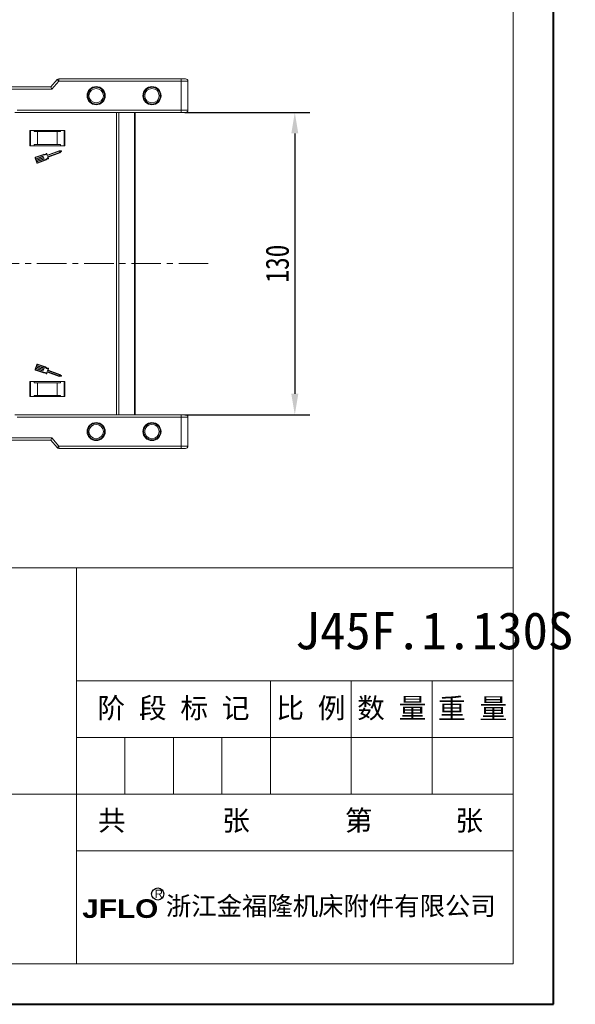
# Model space of a CAD drawing. Header units: millimetres. Extents: x 2854 to 4324, y 357 to 1390.
# Tile 19 of 45: x 4085 to 4324, y 357 to 781. Entities that reach past the tile are written whole.
import ezdxf

# ---------------------------------------------------------------- set-up
doc = ezdxf.new("R2010")
doc.units = ezdxf.units.MM
doc.linetypes.add('CENTER2', pattern=[28.575, 19.05, -3.175, 3.175, -3.175])
doc.linetypes.add('CENTERX2', pattern=[20.32, 12.7, -2.54, 2.54, -2.54])
doc.layers.add('标注', color=1, linetype='Continuous', lineweight=13)
doc.layers.add('标注线', color=7, linetype='Continuous', lineweight=15)
doc.styles.get("Standard").update_dxf_attribs({"font": '仿宋_GB2312.ttf', "width": 0.8})
doc.styles.add('样式 6', font='仿宋_GB2312.ttf')
doc.dimstyles.new('副本 ISO-45.1', dxfattribs={"dimtxt": 10, "dimasz": 9, "dimexe": 6.5, "dimexo": 0.625, "dimgap": 2.5, "dimtad": 1, "dimdsep": 46, "dimtxsty": 'Standard', "dimcen": 2.5, "dimadec": 0, "dimazin": 0, "dimtfac": 1, "dimtmove": 0, "dimatfit": 3, "dimfxl": 0, "dimarcsym": 0})

# ---------------------------------------------------------------- blocks, each defined once
blk = doc.blocks.new('*D2138')
at = {"color": 0, "lineweight": -2}
for p, q in [((4156.39, 740.98), (4210.23, 740.98)), ((4203.73, 731.98), (4203.73, 619.98)), ((4156.39, 610.98), (4210.23, 610.98))]:
    blk.add_line(p, q, dxfattribs=at)
at = {"color": 0, "lineweight": 9}
for points in [[(4202.23, 731.98), (4205.23, 731.98), (4203.73, 740.98)], [(4202.23, 619.98), (4205.23, 619.98), (4203.73, 610.98)]]:
    blk.add_solid(points, dxfattribs=at)
at = {"layer": 'Defpoints', "color": 0, "lineweight": 9}
for p in [(4155.77, 740.98), (4155.77, 610.98), (4203.73, 610.98)]:
    blk.add_point(p, dxfattribs=at)
at = {"color": 0, "lineweight": 9, "insert": (4196.23, 675.98), "char_height": 10, "attachment_point": 5, "rotation": 90}
blk.add_mtext('130', dxfattribs=at)

msp = doc.modelspace()

# ---------------------------------------------------------------- linework, layer by layer
at = {"color": 7, "lineweight": 40}
for p, q in [((4314.999, 357.338), (4314.999, 1390.351)), ((2854.171, 357.338), (4314.999, 357.338))]:
    msp.add_line(p, q, dxfattribs=at)
at = {"color": 7, "lineweight": 13}
for p, q in [((4297.608, 374.728), (4297.608, 1372.961)), ((3518.448, 545.158), (4297.608, 545.158)), ((3671.539, 374.728), (4297.608, 374.728))]:
    msp.add_line(p, q, dxfattribs=at)
at = {"color": 7, "linetype": 'Continuous', "lineweight": 15}
for p, q in [((4101.469, 755.133), (4098.768, 751.982)), ((4099.228, 750.982), (4102.228, 754.482)), ((4102.228, 754.482), (4101.469, 755.133)), ((4102.228, 754.482), (4102.228, 755.482)), ((4154.768, 755.482), (4102.228, 755.482)), ((4102.228, 754.482), (4154.768, 754.482)), ((4154.768, 755.482), (4154.768, 754.482)), ((4154.768, 754.482), (4154.768, 741.982)), ((4157.768, 754.482), (4154.768, 754.482)), ((4157.768, 741.982), (4157.768, 754.482)), ((4098.768, 751.982), (4063.768, 751.982)), ((4063.768, 750.982), (4099.228, 750.982)), ((4098.768, 751.982), (4099.228, 750.982)), ((4154.768, 741.982), (4084.331, 741.982)), ((4154.768, 741.982), (4154.768, 740.982)), ((4157.768, 741.982), (4154.768, 741.982)), ((4083.213, 740.982), (4154.768, 740.982)), ((4127.058, 740.982), (4127.058, 675.982)), ((4128.058, 675.982), (4128.058, 740.982)), ((4134.758, 675.982), (4134.758, 740.982)), ((4135.058, 675.982), (4135.058, 740.982)), ((4104.768, 733.182), (4089.768, 733.182)), ((4089.768, 733.182), (4089.768, 726.682)), ((4090.018, 726.682), (4090.018, 733.182)), ((4091.654, 732.782), (4091.654, 733.182)), ((4102.882, 733.182), (4102.882, 732.782)), ((4104.518, 733.182), (4104.518, 726.682)), ((4104.768, 726.682), (4104.768, 733.182)), ((4091.654, 732.782), (4093.018, 732.782)), ((4093.018, 732.782), (4093.018, 727.282)), ((4101.518, 732.782), (4093.018, 732.782)), ((4101.518, 727.282), (4101.518, 732.782)), ((4101.518, 732.782), (4102.882, 732.782)), ((4089.768, 726.682), (4104.768, 726.682)), ((4091.654, 727.282), (4091.654, 726.682)), ((4093.018, 727.282), (4091.654, 727.282)), ((4101.518, 727.282), (4093.018, 727.282)), ((4097.203, 722.438), (4102.363, 724.323)), ((4102.336, 724.508), (4097.311, 722.672)), ((4102.882, 727.282), (4101.518, 727.282)), ((4103.286, 724.459), (4102.336, 724.508)), ((4102.363, 724.323), (4103.062, 724.287)), ((4102.882, 726.682), (4102.882, 727.282)), ((4091.979, 721.403), (4092.73, 719.347)), ((4095.54, 722.995), (4092.142, 721.754)), ((4092.276, 721.123), (4092.151, 721.466)), ((4092.205, 721.583), (4095.549, 722.805)), ((4095.381, 722.258), (4092.276, 721.123)), ((4092.338, 720.952), (4095.443, 722.086)), ((4092.495, 720.524), (4092.338, 720.952)), ((4095.6, 721.658), (4092.495, 720.524)), ((4092.557, 720.352), (4095.662, 721.487)), ((4092.714, 719.924), (4092.557, 720.352)), ((4095.819, 721.058), (4092.714, 719.924)), ((4092.777, 719.753), (4095.882, 720.887)), ((4096.362, 720.577), (4093.019, 719.356)), ((4093.081, 719.184), (4096.478, 720.426)), ((4095.471, 722.145), (4095.439, 722.231)), ((4095.69, 721.545), (4095.658, 721.631)), ((4095.909, 720.946), (4095.877, 721.031)), ((4096.902, 723.127), (4097.144, 722.465)), ((4097.253, 722.699), (4097.026, 723.319)), ((4097.363, 721.865), (4097.605, 721.203)), ((4102.551, 723.809), (4097.39, 721.924)), ((4097.582, 721.8), (4102.649, 723.651)), ((4097.824, 721.137), (4097.582, 721.8)), ((4103.062, 724.287), (4102.551, 723.809)), ((4102.649, 723.651), (4103.343, 724.301)), ((4092.902, 719.41), (4092.777, 719.753)), ((4127.058, 675.982), (4127.058, 610.982)), ((4128.058, 610.982), (4128.058, 675.982)), ((4134.758, 610.982), (4134.758, 675.982)), ((4135.058, 610.982), (4135.058, 675.982)), ((4092.73, 632.616), (4091.979, 630.56)), ((4092.495, 631.44), (4092.338, 631.012)), ((4095.6, 630.306), (4092.495, 631.44)), ((4092.714, 632.04), (4092.557, 631.611)), ((4092.557, 631.611), (4095.662, 630.477)), ((4095.819, 630.905), (4092.714, 632.04)), ((4092.902, 632.554), (4092.777, 632.211)), ((4092.777, 632.211), (4095.882, 631.077)), ((4096.362, 631.386), (4093.019, 632.608)), ((4096.478, 631.538), (4093.081, 632.779)), ((4092.142, 630.21), (4095.54, 628.968)), ((4092.276, 630.841), (4092.151, 630.498)), ((4092.205, 630.381), (4095.549, 629.159)), ((4095.381, 629.706), (4092.276, 630.841)), ((4092.338, 631.012), (4095.443, 629.877)), ((4095.471, 629.819), (4095.439, 629.733)), ((4095.69, 630.419), (4095.658, 630.333)), ((4095.909, 631.018), (4095.877, 630.932)), ((4096.902, 628.837), (4097.144, 629.499)), ((4097.026, 628.645), (4097.253, 629.265)), ((4097.203, 629.526), (4102.363, 627.64)), ((4097.311, 629.292), (4102.336, 627.456)), ((4097.363, 630.098), (4097.605, 630.761)), ((4102.551, 628.154), (4097.39, 630.04)), ((4097.582, 630.164), (4097.824, 630.827)), ((4102.649, 628.313), (4097.582, 630.164)), ((4102.336, 627.456), (4103.286, 627.505)), ((4102.363, 627.64), (4103.062, 627.676)), ((4103.062, 627.676), (4102.551, 628.154)), ((4103.343, 627.663), (4102.649, 628.313)), ((4104.768, 625.282), (4089.768, 625.282)), ((4089.768, 625.282), (4089.768, 618.782)), ((4090.018, 618.782), (4090.018, 625.282)), ((4091.654, 625.282), (4091.654, 624.682)), ((4091.654, 624.682), (4093.018, 624.682)), ((4093.018, 624.682), (4093.018, 619.182)), ((4093.018, 624.682), (4101.518, 624.682)), ((4101.518, 619.182), (4101.518, 624.682)), ((4101.518, 624.682), (4102.882, 624.682)), ((4102.882, 624.682), (4102.882, 625.282)), ((4104.518, 625.282), (4104.518, 618.782)), ((4104.768, 618.782), (4104.768, 625.282)), ((4089.768, 618.782), (4104.768, 618.782)), ((4093.018, 619.182), (4091.654, 619.182)), ((4091.654, 618.782), (4091.654, 619.182)), ((4093.018, 619.182), (4101.518, 619.182)), ((4102.882, 619.182), (4101.518, 619.182)), ((4102.882, 619.182), (4102.882, 618.782)), ((4154.768, 610.982), (4083.213, 610.982)), ((4084.331, 609.982), (4154.768, 609.982)), ((4154.768, 609.982), (4154.768, 610.982)), ((4154.768, 609.982), (4154.768, 597.482)), ((4154.768, 609.982), (4157.768, 609.982)), ((4157.768, 597.482), (4157.768, 609.982)), ((4099.228, 600.982), (4063.768, 600.982)), ((4063.768, 599.982), (4098.768, 599.982)), ((4098.768, 599.982), (4099.228, 600.982)), ((4098.768, 599.982), (4101.469, 596.831)), ((4102.228, 597.482), (4099.228, 600.982)), ((4101.469, 596.831), (4102.228, 597.482)), ((4154.768, 597.482), (4102.228, 597.482)), ((4102.228, 597.482), (4102.228, 596.482)), ((4154.768, 596.482), (4154.768, 597.482)), ((4154.768, 597.482), (4157.768, 597.482)), ((4102.228, 596.482), (4154.768, 596.482))]:
    msp.add_line(p, q, dxfattribs=at)
at = {"color": 1, "linetype": 'CENTERX2', "lineweight": 13}
msp.add_line((4166.465, 675.982), (3330.413, 675.982), dxfattribs=at)
at = {"color": 7, "lineweight": 15}
for p, q in [((4109.787, 374.728), (4109.787, 545.158)), ((4109.787, 496.464), (4297.608, 496.464)), ((4193.263, 447.77), (4193.263, 496.464)), ((4228.045, 447.77), (4228.045, 496.464)), ((4262.827, 447.77), (4262.827, 496.464)), ((4109.787, 472.117), (4297.608, 472.117)), ((4130.656, 447.77), (4130.656, 472.117)), ((4151.525, 447.77), (4151.525, 472.117)), ((4172.394, 447.77), (4172.394, 472.117)), ((3671.539, 447.77), (4085.44, 447.77)), ((4085.44, 447.77), (4297.608, 447.77)), ((4109.787, 423.423), (4297.608, 423.423))]:
    msp.add_line(p, q, dxfattribs=at)
at = {"color": 7, "linetype": 'Continuous', "lineweight": 15}
for centre, radius in [((4118.268, 748.232), 3.9), ((4118.268, 748.232), 3.1), ((4142.268, 748.232), 3.9), ((4142.268, 748.232), 3.1), ((4118.268, 603.732), 3.9), ((4118.268, 603.732), 3.1), ((4142.268, 603.732), 3.9), ((4142.268, 603.732), 3.1)]:
    msp.add_circle(centre, radius, dxfattribs=at)
for centre, radius, start, end in [((4102.228, 754.482), 1, 90, 139.39871), ((4156.768, 754.482), 1, 0, 90), ((4156.768, 741.982), 1, 270, 0), ((4103.281, 724.367), 0.0912, 313.09192, 87.049), ((4092.236, 721.497), 0.274, 110.07046, 200.07046), ((4092.236, 721.497), 0.0912, 110.07046, 200.07046), ((4095.396, 722.215), 0.0456, 20.07046, 110.07046), ((4095.428, 722.129), 0.0456, 290.07046, 20.07046), ((4095.907, 724.3), 1.355, 254.2528, 315.58546), ((4095.907, 724.3), 1.538, 256.51116, 310.30711), ((4095.616, 721.615), 0.0456, 20.07046, 110.07046), ((4095.647, 721.53), 0.0456, 290.07046, 20.07046), ((4095.835, 721.016), 0.0456, 20.07046, 110.07046), ((4095.866, 720.93), 0.0456, 290.07046, 20.07046), ((4097.601, 719.665), 1.538, 89.8338, 143.62975), ((4097.601, 719.665), 1.355, 84.55545, 145.88812), ((4096.941, 723.288), 0.0912, 20.07046, 135.58546), ((4097.187, 722.481), 0.0456, 200.07046, 290.07046), ((4097.296, 722.715), 0.0456, 200.07046, 290.07046), ((4097.406, 721.881), 0.0456, 110.07046, 200.07046), ((4097.738, 721.106), 0.0912, 264.55545, 20.07046), ((4092.987, 719.441), 0.274, 200.07046, 290.07046), ((4092.987, 719.441), 0.0912, 200.07046, 290.07046), ((4092.987, 632.522), 0.274, 69.92954, 159.92954), ((4092.987, 632.522), 0.0912, 69.92954, 159.92954), ((4097.601, 632.298), 1.538, 216.37025, 270.1662), ((4097.601, 632.298), 1.355, 214.11188, 275.44455), ((4092.236, 630.467), 0.274, 159.92954, 249.92954), ((4092.236, 630.467), 0.0912, 159.92954, 249.92954), ((4095.396, 629.749), 0.0456, 249.92954, 339.92954), ((4095.428, 629.835), 0.0456, 339.92954, 69.92954), ((4095.907, 627.664), 1.355, 44.41454, 105.7472), ((4095.907, 627.664), 1.538, 49.69289, 103.48884), ((4095.616, 630.349), 0.0456, 249.92954, 339.92954), ((4095.647, 630.434), 0.0456, 339.92954, 69.92954), ((4095.835, 630.948), 0.0456, 249.92954, 339.92954), ((4095.866, 631.034), 0.0456, 339.92954, 69.92954), ((4096.941, 628.676), 0.0912, 224.41454, 339.92954), ((4097.187, 629.483), 0.0456, 69.92954, 159.92954), ((4097.296, 629.249), 0.0456, 69.92954, 159.92954), ((4097.406, 630.083), 0.0456, 159.92954, 249.92954), ((4097.738, 630.858), 0.0912, 339.92954, 95.44455), ((4103.281, 627.596), 0.0912, 272.951, 46.90808), ((4156.768, 609.982), 1, 0, 90), ((4156.768, 597.482), 1, 270, 0), ((4102.228, 597.482), 1, 220.60129, 270)]:
    msp.add_arc(centre, radius, start, end, dxfattribs=at)
for points, knots in [([(4156.768, 755.482), (4156.741, 755.482), (4156.7, 755.482), (4156.451, 755.482), (4156.192, 755.482), (4155.874, 755.482), (4155.408, 755.482), (4155.019, 755.482), (4154.768, 755.482)], [0, 0, 0, 0, 0.2394429, 0.3698071, 0.5000001, 0.6303641, 0.7605571, 1, 1, 1, 1]), ([(4114.668, 748.232), (4114.716, 748.685), (4114.791, 749.383), (4115.239, 750.223), (4115.704, 750.795), (4116.277, 751.263), (4117.116, 751.697), (4118.268, 751.919), (4119.42, 751.697), (4120.259, 751.263), (4120.831, 750.795), (4121.297, 750.223), (4121.745, 749.384), (4121.82, 748.685), (4121.868, 748.232)], [0, 0, 0, 0, 0.11972147, 0.18483695, 0.24999998, 0.31511548, 0.38027853, 0.5, 0.61972147, 0.68483695, 0.74999998, 0.81511548, 0.88027853, 1, 1, 1, 1]), ([(4138.668, 748.232), (4138.716, 748.685), (4138.791, 749.383), (4139.239, 750.223), (4139.704, 750.795), (4140.277, 751.263), (4141.116, 751.697), (4142.268, 751.919), (4143.42, 751.697), (4144.259, 751.263), (4144.831, 750.795), (4145.297, 750.223), (4145.745, 749.384), (4145.82, 748.685), (4145.868, 748.232)], [0, 0, 0, 0, 0.11972147, 0.18483695, 0.24999998, 0.31511548, 0.38027853, 0.5, 0.61972147, 0.68483695, 0.74999998, 0.81511548, 0.88027853, 1, 1, 1, 1]), ([(4121.868, 748.232), (4121.82, 747.779), (4121.745, 747.08), (4121.297, 746.241), (4120.832, 745.669), (4120.259, 745.201), (4119.42, 744.767), (4118.268, 744.545), (4117.116, 744.767), (4116.277, 745.201), (4115.705, 745.669), (4115.239, 746.241), (4114.791, 747.08), (4114.716, 747.779), (4114.668, 748.232)], [0, 0, 0, 0, 0.1197215, 0.184837, 0.25, 0.3151155, 0.3802785, 0.5, 0.6197215, 0.684837, 0.75, 0.8151155, 0.8802785, 1, 1, 1, 1]), ([(4145.868, 748.232), (4145.82, 747.779), (4145.745, 747.08), (4145.297, 746.241), (4144.832, 745.669), (4144.259, 745.201), (4143.42, 744.767), (4142.268, 744.545), (4141.116, 744.767), (4140.277, 745.201), (4139.705, 745.669), (4139.239, 746.241), (4138.791, 747.08), (4138.716, 747.779), (4138.668, 748.232)], [0, 0, 0, 0, 0.1197215, 0.184837, 0.25, 0.3151155, 0.3802785, 0.5, 0.6197215, 0.684837, 0.75, 0.8151155, 0.8802785, 1, 1, 1, 1]), ([(4154.768, 740.982), (4155.019, 740.982), (4155.408, 740.982), (4155.874, 740.982), (4156.192, 740.982), (4156.451, 740.982), (4156.7, 740.982), (4156.741, 740.982), (4156.768, 740.982)], [0, 0, 0, 0, 0.2394429, 0.3696359, 0.4999999, 0.6301929, 0.7605571, 1, 1, 1, 1]), ([(4156.768, 610.982), (4156.741, 610.982), (4156.7, 610.982), (4156.451, 610.982), (4156.192, 610.982), (4155.874, 610.982), (4155.408, 610.982), (4155.019, 610.982), (4154.768, 610.982)], [0, 0, 0, 0, 0.2394429, 0.3696359, 0.4999999, 0.6301929, 0.7605571, 1, 1, 1, 1]), ([(4114.668, 603.732), (4114.716, 604.185), (4114.791, 604.883), (4115.239, 605.723), (4115.704, 606.295), (4116.277, 606.763), (4117.116, 607.197), (4118.268, 607.419), (4119.42, 607.197), (4120.259, 606.763), (4120.831, 606.295), (4121.297, 605.723), (4121.745, 604.884), (4121.82, 604.185), (4121.868, 603.732)], [0, 0, 0, 0, 0.11972147, 0.18483695, 0.24999998, 0.31511548, 0.38027853, 0.5, 0.61972147, 0.68483695, 0.74999998, 0.81511548, 0.88027853, 1, 1, 1, 1]), ([(4138.668, 603.732), (4138.716, 604.185), (4138.791, 604.883), (4139.239, 605.723), (4139.704, 606.295), (4140.277, 606.763), (4141.116, 607.197), (4142.268, 607.419), (4143.42, 607.197), (4144.259, 606.763), (4144.831, 606.295), (4145.297, 605.723), (4145.745, 604.884), (4145.82, 604.185), (4145.868, 603.732)], [0, 0, 0, 0, 0.11972147, 0.18483695, 0.24999998, 0.31511548, 0.38027853, 0.5, 0.61972147, 0.68483695, 0.74999998, 0.81511548, 0.88027853, 1, 1, 1, 1]), ([(4121.868, 603.732), (4121.82, 603.279), (4121.745, 602.58), (4121.297, 601.741), (4120.832, 601.169), (4120.259, 600.701), (4119.42, 600.267), (4118.268, 600.045), (4117.116, 600.267), (4116.277, 600.701), (4115.705, 601.169), (4115.239, 601.741), (4114.791, 602.58), (4114.716, 603.279), (4114.668, 603.732)], [0, 0, 0, 0, 0.1197215, 0.184837, 0.25, 0.3151155, 0.3802785, 0.5, 0.6197215, 0.684837, 0.75, 0.8151155, 0.8802785, 1, 1, 1, 1]), ([(4145.868, 603.732), (4145.82, 603.279), (4145.745, 602.58), (4145.297, 601.741), (4144.832, 601.169), (4144.259, 600.701), (4143.42, 600.267), (4142.268, 600.045), (4141.116, 600.267), (4140.277, 600.701), (4139.705, 601.169), (4139.239, 601.741), (4138.791, 602.58), (4138.716, 603.279), (4138.668, 603.732)], [0, 0, 0, 0, 0.1197215, 0.184837, 0.25, 0.3151155, 0.3802785, 0.5, 0.6197215, 0.684837, 0.75, 0.8151155, 0.8802785, 1, 1, 1, 1]), ([(4154.768, 596.482), (4155.019, 596.482), (4155.408, 596.482), (4155.874, 596.482), (4156.192, 596.482), (4156.451, 596.482), (4156.7, 596.482), (4156.741, 596.482), (4156.768, 596.482)], [0, 0, 0, 0, 0.2394429, 0.3698071, 0.5000001, 0.6303641, 0.7605571, 1, 1, 1, 1])]:
    msp.add_open_spline(points, degree=3, knots=knots, dxfattribs=at)
at = {"layer": '标注', "color": 7, "lineweight": 30}
msp.add_circle((4144.743, 404.8), 2.617, dxfattribs=at)

# ---------------------------------------------------------------- texts
at = {"color": 7, "insert": (4203.725, 526.079), "char_height": 16.00898, "attachment_point": 1, "style": '样式 6'}
msp.add_mtext('J45F.1.130S', dxfattribs=at)
at = {"color": 7, "linetype": 'CENTER2', "lineweight": 18, "char_height": 8.73217, "width": 94.33295, "attachment_point": 1, "style": '样式 6'}
for s, insert in [('{\\fSimSun|b0|i0|c134|p2;  共       张}', (4107.131, 440.806)), ('{\\fSimSun|b0|i0|c134|p2;  第      张}', (4213.37, 440.806))]:
    msp.add_mtext(s, dxfattribs=dict(at, insert=insert))
at = {"layer": '标注', "color": 7, "lineweight": 9, "attachment_point": 1, "style": '样式 6'}
for s, insert, char_height, width in [('{\\fArial|b0|i0|c0|p32;R}', (4143.404, 406.686), 3.58491, 2.55807), ('{\\fArial Black|b0|i0|c0|p34;JFLO}', (4112.281, 402.505), 8.00203, 78.58123), ('{\\fSimHei|b0|i0|c134|p2;浙江金福隆机床附件有限公司}', (4148.27, 403.641), 8.00203, 150.73849)]:
    msp.add_mtext(s, dxfattribs=dict(at, insert=insert, char_height=char_height, width=width))
at = {"layer": '标注线', "color": 7, "lineweight": 18, "char_height": 8.7322, "attachment_point": 5, "style": '样式 6'}
for s, insert, width in [('阶 段 标 记', (4151.525, 484.29), 83.47587), ('比 例', (4210.654, 484.29), 34.78161), ('数 量', (4245.436, 484.29), 34.78161), ('重 量', (4280.217, 484.29), 34.78161)]:
    msp.add_mtext(s, dxfattribs=dict(at, insert=insert, width=width))

# ---------------------------------------------------------------- dimensions: what is measured, and where the dimension line sits
at = {"color": 5, "lineweight": 9}
dim = msp.add_linear_dim(base=(4203.729, 610.982), p1=(4155.768, 740.982), p2=(4155.768, 610.982), angle=90, dimstyle='副本 ISO-45.1', dxfattribs=at)
dim.commit()
dim.dimension.update_dxf_attribs({"geometry": '*D2138', "text_midpoint": (4196.229, 675.982)})

doc.saveas('drawing.dxf')
